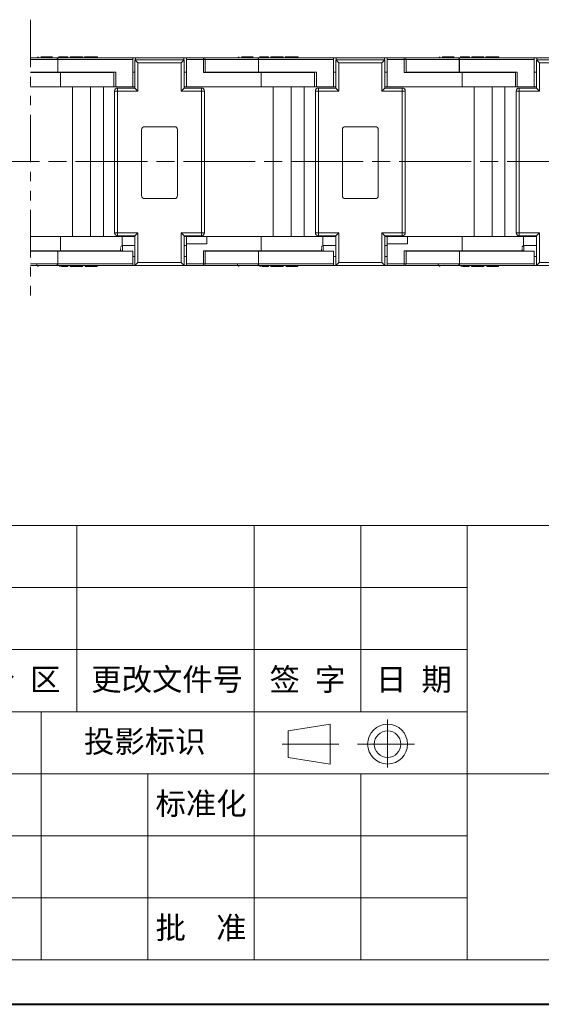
# Model space of a CAD drawing. Header units: millimetres. Extents: x 3045 to 3672, y -465 to -26.
# Tile 9 of 28: x 3425 to 3512, y -465 to -301. Entities that reach past the tile are written whole.
import ezdxf

# ---------------------------------------------------------------- set-up
doc = ezdxf.new("R2010")
doc.units = ezdxf.units.MM
for name, pattern in [('ACAD_ISO08W100', [36, 24, -3, 6, -3]), ('CENTER', [0.6, 0.375, -0.075, 0.075, -0.075]), ('PHANTOM2', [31.75, 15.875, -3.175, 3.175, -3.175, 3.175, -3.175])]:
    doc.linetypes.add(name, pattern=pattern)
doc.layers.add('中心线', color=1, linetype='CENTER', lineweight=25)
doc.layers.add('标注线', color=7, linetype='Continuous', lineweight=15)
doc.styles.add('样式 6', font='仿宋_GB2312.ttf')

msp = doc.modelspace()

# ---------------------------------------------------------------- linework, layer by layer
at = {"color": 3, "linetype": 'PHANTOM2', "lineweight": 9, "ltscale": 0.5}
msp.add_line((3426.654, -300.906), (3426.654, -347.39), dxfattribs=at)
at = {"color": 7, "linetype": 'Continuous', "lineweight": 15}
for p, q in [((3431.127, -307.258), (3426.654, -307.258)), ((3431.136, -307.26), (3431.122, -307.278)), ((3431.127, -307.258), (3431.201, -307.258)), ((3431.201, -307.258), (3431.201, -307.449)), ((3431.201, -307.258), (3443.703, -307.258)), ((3431.327, -307.106), (3432.493, -307.106)), ((3431.645, -307.157), (3431.441, -307.157)), ((3432.165, -307.258), (3431.645, -307.157)), ((3432.493, -307.258), (3432.493, -307.106)), ((3432.493, -307.106), (3432.869, -307.106)), ((3432.869, -307.106), (3432.869, -307.258)), ((3433.254, -307.106), (3433.254, -307.258)), ((3433.254, -307.106), (3435.308, -307.106)), ((3435.308, -307.258), (3435.308, -307.106)), ((3435.617, -307.106), (3435.617, -307.258)), ((3435.911, -307.258), (3435.911, -307.106)), ((3437.804, -307.258), (3437.804, -307.106)), ((3443.703, -307.561), (3443.703, -307.258)), ((3443.703, -307.258), (3444.132, -307.258)), ((3444.132, -307.627), (3444.132, -307.258)), ((3444.132, -307.258), (3452.214, -307.258)), ((3452.214, -307.258), (3452.214, -307.627)), ((3452.214, -307.258), (3452.644, -307.258)), ((3452.644, -307.258), (3455.495, -307.258)), ((3452.644, -307.258), (3452.644, -307.561)), ((3455.495, -307.561), (3455.495, -307.258)), ((3464.627, -307.258), (3455.495, -307.258)), ((3464.636, -307.26), (3464.622, -307.278)), ((3464.627, -307.258), (3464.701, -307.258)), ((3464.701, -307.258), (3464.701, -307.449)), ((3464.701, -307.258), (3477.203, -307.258)), ((3464.827, -307.106), (3465.993, -307.106)), ((3465.145, -307.157), (3464.941, -307.157)), ((3465.665, -307.258), (3465.145, -307.157)), ((3465.993, -307.258), (3465.993, -307.106)), ((3465.993, -307.106), (3466.369, -307.106)), ((3466.369, -307.106), (3466.369, -307.258)), ((3466.754, -307.106), (3466.754, -307.258)), ((3466.754, -307.106), (3468.808, -307.106)), ((3468.808, -307.258), (3468.808, -307.106)), ((3469.117, -307.106), (3469.117, -307.258)), ((3469.411, -307.258), (3469.411, -307.106)), ((3471.304, -307.258), (3471.304, -307.106)), ((3477.203, -307.561), (3477.203, -307.258)), ((3477.203, -307.258), (3477.632, -307.258)), ((3477.632, -307.627), (3477.632, -307.258)), ((3477.632, -307.258), (3485.714, -307.258)), ((3485.714, -307.258), (3485.714, -307.627)), ((3485.714, -307.258), (3486.144, -307.258)), ((3486.144, -307.258), (3488.995, -307.258)), ((3486.144, -307.258), (3486.144, -307.561)), ((3498.127, -307.258), (3488.995, -307.258)), ((3488.995, -307.561), (3488.995, -307.258)), ((3498.136, -307.26), (3498.122, -307.278)), ((3498.127, -307.258), (3498.201, -307.258)), ((3498.201, -307.258), (3498.201, -307.449)), ((3498.201, -307.258), (3510.703, -307.258)), ((3498.327, -307.106), (3499.493, -307.106)), ((3498.645, -307.157), (3498.441, -307.157)), ((3499.165, -307.258), (3498.645, -307.157)), ((3499.493, -307.258), (3499.493, -307.106)), ((3499.493, -307.106), (3499.869, -307.106)), ((3499.869, -307.106), (3499.869, -307.258)), ((3500.254, -307.106), (3500.254, -307.258)), ((3500.254, -307.106), (3502.308, -307.106)), ((3502.308, -307.258), (3502.308, -307.106)), ((3502.617, -307.106), (3502.617, -307.258)), ((3502.911, -307.258), (3502.911, -307.106)), ((3504.804, -307.258), (3504.804, -307.106)), ((3510.703, -307.561), (3510.703, -307.258)), ((3510.703, -307.258), (3511.132, -307.258)), ((3511.132, -307.627), (3511.132, -307.258)), ((3511.132, -307.258), (3519.214, -307.258)), ((3431.114, -307.558), (3426.654, -307.558)), ((3431.19, -307.56), (3431.114, -307.558)), ((3431.207, -307.561), (3431.195, -307.561)), ((3431.195, -309.683), (3431.195, -307.561)), ((3431.201, -307.449), (3431.207, -307.561)), ((3431.207, -307.561), (3443.703, -307.561)), ((3431.207, -309.683), (3431.207, -307.561)), ((3443.703, -307.561), (3443.703, -312.107)), ((3444.573, -308.127), (3444.073, -307.627)), ((3444.073, -307.627), (3444.073, -312.327)), ((3444.073, -307.627), (3452.272, -307.627)), ((3444.573, -312.827), (3444.573, -308.127)), ((3444.573, -308.127), (3451.772, -308.127)), ((3451.772, -308.127), (3452.272, -307.627)), ((3451.772, -308.127), (3451.772, -312.827)), ((3452.272, -312.327), (3452.272, -307.627)), ((3452.644, -307.561), (3455.495, -307.561)), ((3452.644, -312.107), (3452.644, -307.561)), ((3455.495, -307.561), (3455.495, -309.733)), ((3455.798, -307.561), (3455.495, -307.561)), ((3464.614, -307.558), (3455.798, -307.558)), ((3455.798, -309.733), (3455.798, -307.561)), ((3464.69, -307.56), (3464.614, -307.558)), ((3464.707, -307.561), (3464.695, -307.561)), ((3464.695, -309.683), (3464.695, -307.561)), ((3464.701, -307.449), (3464.707, -307.561)), ((3464.707, -307.561), (3477.203, -307.561)), ((3464.707, -309.683), (3464.707, -307.561)), ((3477.203, -307.561), (3477.203, -312.107)), ((3478.073, -308.127), (3477.573, -307.627)), ((3477.573, -307.627), (3477.573, -312.327)), ((3477.573, -307.627), (3485.772, -307.627)), ((3478.073, -312.827), (3478.073, -308.127)), ((3478.073, -308.127), (3485.272, -308.127)), ((3485.272, -308.127), (3485.772, -307.627)), ((3485.272, -308.127), (3485.272, -312.827)), ((3485.772, -312.327), (3485.772, -307.627)), ((3486.144, -307.561), (3488.995, -307.561)), ((3486.144, -312.107), (3486.144, -307.561)), ((3488.995, -307.561), (3488.995, -309.733)), ((3489.298, -307.561), (3488.995, -307.561)), ((3498.114, -307.558), (3489.298, -307.558)), ((3489.298, -309.733), (3489.298, -307.561)), ((3498.19, -307.56), (3498.114, -307.558)), ((3498.207, -307.561), (3498.195, -307.561)), ((3498.195, -309.683), (3498.195, -307.561)), ((3498.201, -307.449), (3498.207, -307.561)), ((3498.207, -307.561), (3510.703, -307.561)), ((3498.207, -309.683), (3498.207, -307.561)), ((3510.703, -307.561), (3510.703, -312.107)), ((3511.573, -308.127), (3511.073, -307.627)), ((3511.073, -307.627), (3511.073, -312.327)), ((3511.073, -307.627), (3519.272, -307.627)), ((3511.573, -312.827), (3511.573, -308.127)), ((3511.573, -308.127), (3518.772, -308.127)), ((3426.654, -309.683), (3431.195, -309.683)), ((3426.654, -309.733), (3431.645, -309.733)), ((3427.678, -309.683), (3427.678, -309.733)), ((3431.195, -309.683), (3431.207, -309.683)), ((3431.207, -309.683), (3440.852, -309.683)), ((3431.645, -309.733), (3431.645, -312.107)), ((3431.645, -309.733), (3440.549, -309.733)), ((3435.612, -309.733), (3435.612, -309.683)), ((3440.549, -309.683), (3440.549, -312.107)), ((3440.852, -312.107), (3440.852, -309.683)), ((3444.073, -309.683), (3443.703, -309.683)), ((3452.644, -309.683), (3452.272, -309.683)), ((3455.495, -309.733), (3465.145, -309.733)), ((3455.798, -309.683), (3464.695, -309.683)), ((3459.578, -309.683), (3459.578, -309.733)), ((3459.85, -309.733), (3459.85, -309.683)), ((3461.178, -309.683), (3461.178, -309.733)), ((3464.695, -309.683), (3464.707, -309.683)), ((3464.707, -309.683), (3474.352, -309.683)), ((3465.145, -309.733), (3465.145, -312.107)), ((3465.145, -309.733), (3474.049, -309.733)), ((3469.112, -309.733), (3469.112, -309.683)), ((3474.049, -309.683), (3474.049, -312.107)), ((3474.352, -312.107), (3474.352, -309.683)), ((3477.573, -309.683), (3477.203, -309.683)), ((3486.144, -309.683), (3485.772, -309.683)), ((3488.995, -309.733), (3498.645, -309.733)), ((3489.298, -309.683), (3498.195, -309.683)), ((3493.078, -309.683), (3493.078, -309.733)), ((3493.35, -309.733), (3493.35, -309.683)), ((3494.678, -309.683), (3494.678, -309.733)), ((3498.195, -309.683), (3498.207, -309.683)), ((3498.207, -309.683), (3507.852, -309.683)), ((3498.645, -309.733), (3498.645, -312.107)), ((3498.645, -309.733), (3507.549, -309.733)), ((3502.612, -309.733), (3502.612, -309.683)), ((3507.549, -309.683), (3507.549, -312.107)), ((3507.852, -312.107), (3507.852, -309.683)), ((3511.073, -309.683), (3510.703, -309.683)), ((3431.645, -312.107), (3426.654, -312.107)), ((3431.645, -312.107), (3440.549, -312.107)), ((3433.648, -312.107), (3433.648, -337.107)), ((3436.661, -337.107), (3436.661, -312.107)), ((3438.802, -312.107), (3438.802, -337.107)), ((3440.852, -312.107), (3440.549, -312.107)), ((3443.703, -312.107), (3440.852, -312.107)), ((3441.173, -312.327), (3441.173, -312.827)), ((3444.073, -312.327), (3441.173, -312.327)), ((3444.073, -312.107), (3443.703, -312.107)), ((3444.573, -312.827), (3444.073, -312.327)), ((3452.272, -312.327), (3451.772, -312.827)), ((3452.644, -312.107), (3452.272, -312.107)), ((3455.173, -312.327), (3452.272, -312.327)), ((3465.145, -312.107), (3452.644, -312.107)), ((3455.173, -312.827), (3455.173, -312.327)), ((3465.145, -312.107), (3474.049, -312.107)), ((3467.148, -312.107), (3467.148, -337.107)), ((3470.161, -337.107), (3470.161, -312.107)), ((3472.302, -312.107), (3472.302, -337.107)), ((3474.352, -312.107), (3474.049, -312.107)), ((3477.203, -312.107), (3474.352, -312.107)), ((3474.673, -312.327), (3474.673, -312.827)), ((3477.573, -312.327), (3474.673, -312.327)), ((3477.573, -312.107), (3477.203, -312.107)), ((3478.073, -312.827), (3477.573, -312.327)), ((3485.772, -312.327), (3485.272, -312.827)), ((3486.144, -312.107), (3485.772, -312.107)), ((3488.673, -312.327), (3485.772, -312.327)), ((3498.645, -312.107), (3486.144, -312.107)), ((3488.673, -312.827), (3488.673, -312.327)), ((3498.645, -312.107), (3507.549, -312.107)), ((3500.648, -312.107), (3500.648, -337.107)), ((3503.661, -337.107), (3503.661, -312.107)), ((3505.802, -312.107), (3505.802, -337.107)), ((3507.852, -312.107), (3507.549, -312.107)), ((3510.703, -312.107), (3507.852, -312.107)), ((3508.173, -312.327), (3508.173, -312.827)), ((3511.073, -312.327), (3508.173, -312.327)), ((3511.073, -312.107), (3510.703, -312.107)), ((3511.573, -312.827), (3511.073, -312.327)), ((3440.673, -336.483), (3440.673, -312.827)), ((3441.173, -312.827), (3440.673, -312.827)), ((3441.173, -336.483), (3441.173, -312.827)), ((3441.173, -312.827), (3444.573, -312.827)), ((3451.772, -312.827), (3455.173, -312.827)), ((3455.173, -312.827), (3455.173, -336.483)), ((3455.673, -312.827), (3455.173, -312.827)), ((3455.673, -312.827), (3455.673, -336.483)), ((3474.173, -336.483), (3474.173, -312.827)), ((3474.673, -312.827), (3474.173, -312.827)), ((3474.673, -336.483), (3474.673, -312.827)), ((3474.673, -312.827), (3478.073, -312.827)), ((3485.272, -312.827), (3488.673, -312.827)), ((3488.673, -312.827), (3488.673, -336.483)), ((3489.173, -312.827), (3488.673, -312.827)), ((3489.173, -312.827), (3489.173, -336.483)), ((3507.673, -336.483), (3507.673, -312.827)), ((3508.173, -312.827), (3507.673, -312.827)), ((3508.173, -336.483), (3508.173, -312.827)), ((3508.173, -312.827), (3511.573, -312.827)), ((3450.673, -318.777), (3445.673, -318.777)), ((3484.173, -318.777), (3479.173, -318.777)), ((3445.173, -319.277), (3445.173, -330.277)), ((3451.173, -330.277), (3451.173, -319.277)), ((3478.673, -319.277), (3478.673, -330.277)), ((3484.673, -330.277), (3484.673, -319.277)), ((3445.673, -330.777), (3450.673, -330.777)), ((3479.173, -330.777), (3484.173, -330.777)), ((3440.673, -336.483), (3441.173, -336.483)), ((3444.573, -336.483), (3441.173, -336.483)), ((3441.173, -336.483), (3441.173, -336.983)), ((3441.173, -336.983), (3444.073, -336.983)), ((3444.073, -336.983), (3444.573, -336.483)), ((3444.073, -336.983), (3444.073, -341.927)), ((3444.573, -341.427), (3444.573, -336.483)), ((3455.173, -336.483), (3451.773, -336.483)), ((3451.773, -336.483), (3451.773, -341.427)), ((3452.273, -336.983), (3451.773, -336.483)), ((3452.273, -336.983), (3455.173, -336.983)), ((3452.273, -341.927), (3452.273, -336.983)), ((3455.173, -336.483), (3455.673, -336.483)), ((3455.173, -336.983), (3455.173, -336.483)), ((3474.173, -336.483), (3474.673, -336.483)), ((3478.073, -336.483), (3474.673, -336.483)), ((3474.673, -336.483), (3474.673, -336.983)), ((3474.673, -336.983), (3477.573, -336.983)), ((3477.573, -336.983), (3478.073, -336.483)), ((3477.573, -336.983), (3477.573, -341.927)), ((3478.073, -341.427), (3478.073, -336.483)), ((3488.673, -336.483), (3485.273, -336.483)), ((3485.273, -336.483), (3485.273, -341.427)), ((3485.773, -336.983), (3485.273, -336.483)), ((3485.773, -336.983), (3488.673, -336.983)), ((3485.773, -341.927), (3485.773, -336.983)), ((3488.673, -336.483), (3489.173, -336.483)), ((3488.673, -336.983), (3488.673, -336.483)), ((3507.673, -336.483), (3508.173, -336.483)), ((3511.573, -336.483), (3508.173, -336.483)), ((3508.173, -336.483), (3508.173, -336.983)), ((3508.173, -336.983), (3511.073, -336.983)), ((3511.073, -336.983), (3511.573, -336.483)), ((3511.073, -336.983), (3511.073, -341.927)), ((3511.573, -341.427), (3511.573, -336.483)), ((3426.654, -337.107), (3431.645, -337.107)), ((3431.645, -337.107), (3431.645, -339.482)), ((3441.907, -337.107), (3431.645, -337.107)), ((3441.907, -338.633), (3441.907, -337.107)), ((3441.907, -337.107), (3444.073, -337.107)), ((3444.073, -338.623), (3441.985, -338.623)), ((3452.273, -337.107), (3452.644, -337.107)), ((3452.644, -338.623), (3452.273, -338.623)), ((3452.644, -337.107), (3456.054, -337.107)), ((3452.644, -338.32), (3452.644, -337.107)), ((3452.644, -338.32), (3456.054, -338.32)), ((3452.644, -341.654), (3452.644, -338.32)), ((3456.054, -338.32), (3456.054, -337.107)), ((3456.054, -337.107), (3465.145, -337.107)), ((3465.145, -337.107), (3465.145, -339.482)), ((3475.407, -337.107), (3465.145, -337.107)), ((3475.407, -338.633), (3475.407, -337.107)), ((3475.407, -337.107), (3477.573, -337.107)), ((3477.573, -338.623), (3475.485, -338.623)), ((3485.773, -337.107), (3486.144, -337.107)), ((3486.144, -338.623), (3485.773, -338.623)), ((3486.144, -337.107), (3489.554, -337.107)), ((3486.144, -338.32), (3486.144, -337.107)), ((3486.144, -338.32), (3489.554, -338.32)), ((3486.144, -341.654), (3486.144, -338.32)), ((3489.554, -338.32), (3489.554, -337.107)), ((3489.554, -337.107), (3498.645, -337.107)), ((3498.645, -337.107), (3498.645, -339.482)), ((3508.907, -337.107), (3498.645, -337.107)), ((3508.907, -338.633), (3508.907, -337.107)), ((3508.907, -337.107), (3511.073, -337.107)), ((3511.073, -338.623), (3508.985, -338.623)), ((3431.645, -339.482), (3426.654, -339.482)), ((3431.195, -339.532), (3426.654, -339.532)), ((3427.678, -339.482), (3427.678, -339.532)), ((3431.201, -341.654), (3431.201, -339.532)), ((3443.703, -339.532), (3431.207, -339.532)), ((3431.645, -339.482), (3441.907, -339.482)), ((3435.612, -339.532), (3435.612, -339.482)), ((3443.703, -339.532), (3443.703, -341.654)), ((3465.145, -339.482), (3455.495, -339.482)), ((3455.495, -339.482), (3455.495, -341.654)), ((3455.798, -341.654), (3455.798, -339.482)), ((3464.695, -339.532), (3455.798, -339.532)), ((3459.578, -339.482), (3459.578, -339.532)), ((3459.85, -339.532), (3459.85, -339.482)), ((3461.178, -339.482), (3461.178, -339.532)), ((3464.701, -341.654), (3464.701, -339.532)), ((3477.203, -339.532), (3464.707, -339.532)), ((3465.145, -339.482), (3475.407, -339.482)), ((3469.112, -339.532), (3469.112, -339.482)), ((3477.203, -339.532), (3477.203, -341.654)), ((3498.645, -339.482), (3488.995, -339.482)), ((3488.995, -339.482), (3488.995, -341.654)), ((3489.298, -341.654), (3489.298, -339.482)), ((3498.195, -339.532), (3489.298, -339.532)), ((3493.078, -339.482), (3493.078, -339.532)), ((3493.35, -339.532), (3493.35, -339.482)), ((3494.678, -339.482), (3494.678, -339.532)), ((3498.201, -341.654), (3498.201, -339.532)), ((3510.703, -339.532), (3498.207, -339.532)), ((3498.645, -339.482), (3508.907, -339.482)), ((3502.612, -339.532), (3502.612, -339.482)), ((3510.703, -339.532), (3510.703, -341.654)), ((3426.654, -341.657), (3431.114, -341.657)), ((3431.114, -341.657), (3431.199, -341.654)), ((3443.703, -341.654), (3431.199, -341.654)), ((3431.201, -341.957), (3431.201, -341.766)), ((3443.703, -340.441), (3444.073, -340.441)), ((3443.703, -341.957), (3443.703, -341.654)), ((3444.073, -341.927), (3444.573, -341.427)), ((3444.073, -341.927), (3452.273, -341.927)), ((3451.773, -341.427), (3444.573, -341.427)), ((3452.273, -341.927), (3451.773, -341.427)), ((3452.273, -340.441), (3452.644, -340.441)), ((3455.495, -341.654), (3452.644, -341.654)), ((3452.644, -341.654), (3452.644, -341.957)), ((3455.495, -341.957), (3455.495, -341.654)), ((3455.495, -341.654), (3455.798, -341.654)), ((3455.798, -341.657), (3464.614, -341.657)), ((3464.614, -341.657), (3464.699, -341.654)), ((3477.203, -341.654), (3464.699, -341.654)), ((3464.701, -341.957), (3464.701, -341.766)), ((3477.203, -340.441), (3477.573, -340.441)), ((3477.203, -341.957), (3477.203, -341.654)), ((3477.573, -341.927), (3478.073, -341.427)), ((3477.573, -341.927), (3485.773, -341.927)), ((3485.273, -341.427), (3478.073, -341.427)), ((3485.773, -341.927), (3485.273, -341.427)), ((3485.773, -340.441), (3486.144, -340.441)), ((3488.995, -341.654), (3486.144, -341.654)), ((3486.144, -341.654), (3486.144, -341.957)), ((3488.995, -341.957), (3488.995, -341.654)), ((3488.995, -341.654), (3489.298, -341.654)), ((3489.298, -341.657), (3498.114, -341.657)), ((3498.114, -341.657), (3498.199, -341.654)), ((3510.703, -341.654), (3498.199, -341.654)), ((3498.201, -341.957), (3498.201, -341.766)), ((3510.703, -340.441), (3511.073, -340.441)), ((3510.703, -341.957), (3510.703, -341.654)), ((3511.073, -341.927), (3511.573, -341.427)), ((3511.073, -341.927), (3519.273, -341.927)), ((3518.773, -341.427), (3511.573, -341.427)), ((3431.122, -341.937), (3431.137, -341.955)), ((3431.201, -341.957), (3431.127, -341.957)), ((3443.703, -341.957), (3431.201, -341.957)), ((3431.441, -342.058), (3431.645, -342.058)), ((3431.645, -342.058), (3432.165, -341.957)), ((3432.847, -342.108), (3431.802, -342.108)), ((3432.847, -342.108), (3432.847, -341.957)), ((3433.231, -342.108), (3433.231, -341.957)), ((3433.231, -342.108), (3433.607, -342.108)), ((3433.607, -341.957), (3433.607, -342.108)), ((3434.773, -342.108), (3433.607, -342.108)), ((3434.773, -342.108), (3434.773, -341.957)), ((3435.304, -342.108), (3434.773, -342.108)), ((3435.304, -342.108), (3435.304, -341.957)), ((3435.782, -341.957), (3435.782, -342.108)), ((3437.743, -342.108), (3437.743, -341.957)), ((3452.644, -341.957), (3443.703, -341.957)), ((3455.495, -341.957), (3452.644, -341.957)), ((3464.622, -341.937), (3464.637, -341.955)), ((3464.701, -341.957), (3464.627, -341.957)), ((3477.203, -341.957), (3464.701, -341.957)), ((3464.832, -342.058), (3465.145, -342.058)), ((3465.145, -342.058), (3465.665, -341.957)), ((3466.347, -342.108), (3465.302, -342.108)), ((3466.347, -342.108), (3466.347, -341.957)), ((3466.731, -342.108), (3466.731, -341.957)), ((3466.731, -342.108), (3467.107, -342.108)), ((3467.107, -341.957), (3467.107, -342.108)), ((3468.273, -342.108), (3467.107, -342.108)), ((3468.273, -342.108), (3468.273, -341.957)), ((3468.804, -342.108), (3468.273, -342.108)), ((3468.804, -342.108), (3468.804, -341.957)), ((3469.282, -341.957), (3469.282, -342.108)), ((3471.243, -342.108), (3471.243, -341.957)), ((3486.144, -341.957), (3477.203, -341.957)), ((3488.995, -341.957), (3486.144, -341.957)), ((3498.122, -341.937), (3498.137, -341.955)), ((3498.201, -341.957), (3498.127, -341.957)), ((3510.703, -341.957), (3498.201, -341.957)), ((3498.441, -342.058), (3498.645, -342.058)), ((3498.645, -342.058), (3499.165, -341.957)), ((3499.847, -342.108), (3498.802, -342.108)), ((3499.847, -342.108), (3499.847, -341.957)), ((3500.231, -342.108), (3500.231, -341.957)), ((3500.231, -342.108), (3500.607, -342.108)), ((3500.607, -341.957), (3500.607, -342.108)), ((3501.773, -342.108), (3500.607, -342.108)), ((3501.773, -342.108), (3501.773, -341.957)), ((3502.304, -342.108), (3501.773, -342.108)), ((3502.304, -342.108), (3502.304, -341.957)), ((3502.782, -341.957), (3502.782, -342.108)), ((3504.743, -342.108), (3504.743, -341.957)), ((3519.644, -341.957), (3510.703, -341.957))]:
    msp.add_line(p, q, dxfattribs=at)
at = {"color": 7, "lineweight": 13}
for p, q in [((3327.755, -385.355), (3659.386, -385.355)), ((3392.915, -457.895), (3659.386, -457.895))]:
    msp.add_line(p, q, dxfattribs=at)
at = {"color": 7, "lineweight": 15}
for p, q in [((3434.366, -385.355), (3434.366, -416.444)), ((3463.974, -385.355), (3463.974, -416.444)), ((3481.738, -385.355), (3481.738, -416.444)), ((3499.503, -385.355), (3499.503, -457.895)), ((3392.915, -395.718), (3499.503, -395.718)), ((3392.915, -406.081), (3499.503, -406.081)), ((3392.915, -416.444), (3499.503, -416.444)), ((3428.444, -416.444), (3428.444, -457.895)), ((3463.974, -416.444), (3463.974, -457.895)), ((3469.658, -419.634), (3476.634, -418.523)), ((3476.634, -425.185), (3476.634, -418.523)), ((3486.221, -425.761), (3486.221, -417.771)), ((3469.658, -419.634), (3469.658, -424.075)), ((3478.112, -421.854), (3468.632, -421.854)), ((3481.199, -421.854), (3490.737, -421.854)), ((3469.658, -424.075), (3476.634, -425.185)), ((3392.915, -426.806), (3569.082, -426.806)), ((3446.209, -426.806), (3446.209, -457.895)), ((3481.738, -426.806), (3481.738, -457.895)), ((3392.915, -437.169), (3499.503, -437.169)), ((3392.915, -447.532), (3499.503, -447.532))]:
    msp.add_line(p, q, dxfattribs=at)
at = {"color": 7, "lineweight": 40}
msp.add_line((3045.022, -465.297), (3666.788, -465.297), dxfattribs=at)
at = {"color": 7, "linetype": 'Continuous', "lineweight": 15, "flags": 128}
for points in [[(3441.985, -338.623), (3441.985, -338.692), (3441.985, -338.889), (3441.985, -339.184), (3441.985, -339.532)], [(3475.485, -338.623), (3475.485, -338.692), (3475.485, -338.889), (3475.485, -339.184), (3475.485, -339.532)], [(3508.985, -338.623), (3508.985, -338.692), (3508.985, -338.889), (3508.985, -339.184), (3508.985, -339.532)]]:
    msp.add_lwpolyline(points, dxfattribs=at)
at = {"color": 7, "lineweight": 15}
for radius in [3.331, 2.221]:
    msp.add_circle((3486.221, -421.854), radius, dxfattribs=at)
at = {"color": 7, "linetype": 'Continuous', "lineweight": 15}
for centre, radius, start, end in [((3455.495, -307.561), 0.303, 0, 90), ((3488.995, -307.561), 0.303, 0, 90), ((3438.459, -308.265), 7.303, 173.58426, 174.45965), ((3471.959, -308.265), 7.303, 173.58426, 174.45965), ((3505.459, -308.265), 7.303, 173.58426, 174.45965), ((3441.173, -312.827), 0.5, 90, 180), ((3455.173, -312.827), 0.5, 360, 90), ((3474.673, -312.827), 0.5, 90, 180), ((3488.673, -312.827), 0.5, 360, 90), ((3508.173, -312.827), 0.5, 90, 180), ((3445.673, -319.277), 0.5, 90, 180), ((3450.673, -319.277), 0.5, 0, 90), ((3479.173, -319.277), 0.5, 90, 180), ((3484.173, -319.277), 0.5, 0, 90), ((3445.673, -330.277), 0.5, 180, 270), ((3450.673, -330.277), 0.5, 270, 0), ((3479.173, -330.277), 0.5, 180, 270), ((3484.173, -330.277), 0.5, 270, 0), ((3441.173, -336.483), 0.5, 180, 270), ((3455.173, -336.483), 0.5, 270, 360), ((3474.673, -336.483), 0.5, 180, 270), ((3488.673, -336.483), 0.5, 270, 360), ((3508.173, -336.483), 0.5, 180, 270), ((3441.985, -338.926), 0.303, 89.99942, 180), ((3475.485, -338.926), 0.303, 89.99942, 180), ((3508.985, -338.926), 0.303, 89.99942, 180), ((3455.495, -341.654), 0.303, 270, 0), ((3488.995, -341.654), 0.303, 270, 0)]:
    msp.add_arc(centre, radius, start, end, dxfattribs=at)
for points, knots in [([(3427.982, -307.157), (3427.958, -307.158), (3427.914, -307.161), (3427.847, -307.186), (3427.793, -307.216), (3427.769, -307.248), (3427.761, -307.258)], [0, 0, 0, 0, 0.2816795, 0.5233129, 0.8524662, 1, 1, 1, 1]), ([(3428.357, -307.106), (3428.354, -307.106), (3428.35, -307.106), (3428.4, -307.106), (3428.529, -307.106), (3428.736, -307.106), (3429.059, -307.106), (3429.456, -307.106), (3429.817, -307.106), (3430.065, -307.106), (3430.227, -307.106), (3430.302, -307.106), (3430.321, -307.106), (3430.316, -307.106), (3430.32, -307.106), (3430.319, -307.106), (3430.318, -307.106)], [0, 0, 0, 0, 0.0609658, 0.1225554, 0.1669432, 0.2113739, 0.2788702, 0.3732011, 0.4466314, 0.4991848, 0.5440103, 0.5992543, 0.6439555, 0.6892613, 0.7798958, 1, 1, 1, 1]), ([(3431.201, -307.449), (3431.198, -307.426), (3431.194, -307.387), (3431.181, -307.334), (3431.165, -307.291), (3431.146, -307.263), (3431.133, -307.259), (3431.127, -307.258)], [0, 0, 0, 0, 0.201, 0.3493569, 0.5906876, 0.8011402, 1, 1, 1, 1]), ([(3435.639, -307.106), (3435.636, -307.106), (3435.631, -307.106), (3435.743, -307.106), (3435.865, -307.106), (3435.911, -307.106)], [0, 0, 0, 0, 0.4517384, 0.7917478, 1, 1, 1, 1]), ([(3435.911, -307.106), (3435.988, -307.106), (3436.142, -307.106), (3436.496, -307.106), (3436.877, -307.106), (3437.255, -307.106), (3437.525, -307.106), (3437.679, -307.106), (3437.756, -307.106), (3437.8, -307.106), (3437.81, -307.106), (3437.778, -307.106), (3437.69, -307.106), (3437.567, -307.106), (3437.519, -307.106)], [0, 0, 0, 0, 0.0777255, 0.155352, 0.2765945, 0.3622698, 0.4485218, 0.5255911, 0.5864532, 0.6488305, 0.7458294, 0.8445582, 0.9391331, 1, 1, 1, 1]), ([(3461.482, -307.157), (3461.458, -307.158), (3461.414, -307.161), (3461.347, -307.186), (3461.293, -307.216), (3461.269, -307.248), (3461.261, -307.258)], [0, 0, 0, 0, 0.2816795, 0.5233129, 0.8524662, 1, 1, 1, 1]), ([(3461.857, -307.106), (3461.854, -307.106), (3461.85, -307.106), (3461.9, -307.106), (3462.029, -307.106), (3462.236, -307.106), (3462.559, -307.106), (3462.956, -307.106), (3463.317, -307.106), (3463.565, -307.106), (3463.727, -307.106), (3463.802, -307.106), (3463.821, -307.106), (3463.816, -307.106), (3463.82, -307.106), (3463.819, -307.106), (3463.818, -307.106)], [0, 0, 0, 0, 0.0609658, 0.1225554, 0.1669432, 0.2113739, 0.2788702, 0.3732011, 0.4466314, 0.4991848, 0.5440103, 0.5992543, 0.6439555, 0.6892613, 0.7798958, 1, 1, 1, 1]), ([(3464.701, -307.449), (3464.698, -307.426), (3464.694, -307.387), (3464.681, -307.334), (3464.665, -307.291), (3464.646, -307.263), (3464.633, -307.259), (3464.627, -307.258)], [0, 0, 0, 0, 0.201, 0.3493569, 0.5906876, 0.8011402, 1, 1, 1, 1]), ([(3469.139, -307.106), (3469.136, -307.106), (3469.131, -307.106), (3469.243, -307.106), (3469.365, -307.106), (3469.411, -307.106)], [0, 0, 0, 0, 0.4517384, 0.7917478, 1, 1, 1, 1]), ([(3469.411, -307.106), (3469.488, -307.106), (3469.642, -307.106), (3469.996, -307.106), (3470.377, -307.106), (3470.755, -307.106), (3471.025, -307.106), (3471.179, -307.106), (3471.256, -307.106), (3471.3, -307.106), (3471.31, -307.106), (3471.278, -307.106), (3471.19, -307.106), (3471.067, -307.106), (3471.019, -307.106)], [0, 0, 0, 0, 0.0777255, 0.155352, 0.2765945, 0.3622698, 0.4485218, 0.5255911, 0.5864532, 0.6488305, 0.7458294, 0.8445582, 0.9391331, 1, 1, 1, 1]), ([(3494.982, -307.157), (3494.958, -307.158), (3494.914, -307.161), (3494.847, -307.186), (3494.793, -307.216), (3494.769, -307.248), (3494.761, -307.258)], [0, 0, 0, 0, 0.2816795, 0.5233129, 0.8524662, 1, 1, 1, 1]), ([(3495.357, -307.106), (3495.354, -307.106), (3495.35, -307.106), (3495.4, -307.106), (3495.529, -307.106), (3495.736, -307.106), (3496.059, -307.106), (3496.456, -307.106), (3496.817, -307.106), (3497.065, -307.106), (3497.227, -307.106), (3497.302, -307.106), (3497.321, -307.106), (3497.316, -307.106), (3497.32, -307.106), (3497.319, -307.106), (3497.318, -307.106)], [0, 0, 0, 0, 0.0609658, 0.1225554, 0.1669432, 0.2113739, 0.2788702, 0.3732011, 0.4466314, 0.4991848, 0.5440103, 0.5992543, 0.6439555, 0.6892613, 0.7798958, 1, 1, 1, 1]), ([(3498.201, -307.449), (3498.198, -307.426), (3498.194, -307.387), (3498.181, -307.334), (3498.165, -307.291), (3498.146, -307.263), (3498.133, -307.259), (3498.127, -307.258)], [0, 0, 0, 0, 0.201, 0.3493569, 0.5906876, 0.8011402, 1, 1, 1, 1]), ([(3502.639, -307.106), (3502.636, -307.106), (3502.631, -307.106), (3502.743, -307.106), (3502.865, -307.106), (3502.911, -307.106)], [0, 0, 0, 0, 0.4517384, 0.7917478, 1, 1, 1, 1]), ([(3502.911, -307.106), (3502.988, -307.106), (3503.142, -307.106), (3503.496, -307.106), (3503.877, -307.106), (3504.255, -307.106), (3504.525, -307.106), (3504.679, -307.106), (3504.756, -307.106), (3504.8, -307.106), (3504.81, -307.106), (3504.778, -307.106), (3504.69, -307.106), (3504.567, -307.106), (3504.519, -307.106)], [0, 0, 0, 0, 0.0777255, 0.155352, 0.2765945, 0.3622698, 0.4485218, 0.5255911, 0.5864532, 0.6488305, 0.7458294, 0.8445582, 0.9391331, 1, 1, 1, 1]), ([(3441.682, -339.117), (3441.682, -339.144), (3441.682, -339.201), (3441.682, -339.339), (3441.682, -339.456), (3441.682, -339.532)], [0, 0, 0, 0, 0.2329614, 0.5028625, 1, 1, 1, 1]), ([(3475.182, -339.117), (3475.182, -339.144), (3475.182, -339.201), (3475.182, -339.339), (3475.182, -339.456), (3475.182, -339.532)], [0, 0, 0, 0, 0.2329614, 0.5028625, 1, 1, 1, 1]), ([(3508.682, -339.117), (3508.682, -339.144), (3508.682, -339.201), (3508.682, -339.339), (3508.682, -339.456), (3508.682, -339.532)], [0, 0, 0, 0, 0.2329614, 0.5028625, 1, 1, 1, 1]), ([(3427.678, -341.755), (3427.68, -341.778), (3427.683, -341.822), (3427.707, -341.89), (3427.752, -341.961), (3427.821, -342.017), (3427.902, -342.052), (3427.954, -342.056), (3427.982, -342.058)], [0, 0, 0, 0, 0.14877785, 0.27640023, 0.45024528, 0.67210925, 0.82663421, 1, 1, 1, 1]), ([(3431.201, -341.766), (3431.198, -341.788), (3431.194, -341.827), (3431.181, -341.881), (3431.165, -341.924), (3431.146, -341.952), (3431.133, -341.955), (3431.127, -341.957)], [0, 0, 0, 0, 0.20095739, 0.34935816, 0.59071692, 0.80115549, 1, 1, 1, 1]), ([(3431.199, -341.654), (3431.198, -341.67), (3431.195, -341.709), (3431.199, -341.745), (3431.201, -341.766)], [0, 0, 0, 0, 0.4175448, 1, 1, 1, 1]), ([(3461.178, -341.755), (3461.18, -341.778), (3461.183, -341.822), (3461.207, -341.89), (3461.252, -341.961), (3461.321, -342.017), (3461.402, -342.052), (3461.454, -342.056), (3461.482, -342.058)], [0, 0, 0, 0, 0.14877785, 0.27640023, 0.45024528, 0.67210925, 0.82663421, 1, 1, 1, 1]), ([(3464.701, -341.766), (3464.698, -341.788), (3464.694, -341.827), (3464.681, -341.881), (3464.665, -341.924), (3464.646, -341.952), (3464.633, -341.955), (3464.627, -341.957)], [0, 0, 0, 0, 0.20095739, 0.34935816, 0.59071692, 0.80115549, 1, 1, 1, 1]), ([(3464.699, -341.654), (3464.698, -341.67), (3464.695, -341.709), (3464.699, -341.745), (3464.701, -341.766)], [0, 0, 0, 0, 0.4175448, 1, 1, 1, 1]), ([(3494.678, -341.755), (3494.68, -341.778), (3494.683, -341.822), (3494.707, -341.89), (3494.752, -341.961), (3494.821, -342.017), (3494.902, -342.052), (3494.954, -342.056), (3494.982, -342.058)], [0, 0, 0, 0, 0.1487779, 0.2764002, 0.4502453, 0.6721092, 0.8266342, 1, 1, 1, 1]), ([(3498.201, -341.766), (3498.198, -341.788), (3498.194, -341.827), (3498.181, -341.881), (3498.165, -341.924), (3498.146, -341.952), (3498.133, -341.955), (3498.127, -341.957)], [0, 0, 0, 0, 0.2009574, 0.3493582, 0.5907169, 0.8011555, 1, 1, 1, 1]), ([(3498.199, -341.654), (3498.198, -341.67), (3498.195, -341.709), (3498.199, -341.745), (3498.201, -341.766)], [0, 0, 0, 0, 0.4175448, 1, 1, 1, 1]), ([(3431.127, -341.957), (3430.052, -341.957), (3428.503, -341.957), (3427.079, -341.957), (3426.654, -341.957)], [0, 0, 0, 0, 0.29957109, 0.43171544, 0.43171544, 0.43171544, 0.43171544]), ([(3437.743, -342.108), (3437.746, -342.108), (3437.75, -342.108), (3437.7, -342.108), (3437.571, -342.108), (3437.365, -342.108), (3437.041, -342.108), (3436.644, -342.108), (3436.283, -342.108), (3436.036, -342.108), (3435.873, -342.108), (3435.798, -342.108), (3435.779, -342.108), (3435.784, -342.108), (3435.781, -342.108), (3435.782, -342.108), (3435.782, -342.108)], [0, 0, 0, 0, 0.0609658, 0.1225554, 0.1669432, 0.2113739, 0.2788702, 0.3732011, 0.4466314, 0.4991848, 0.5440103, 0.5992543, 0.6439555, 0.6892613, 0.7798958, 1, 1, 1, 1]), ([(3464.627, -341.957), (3463.552, -341.957), (3461.356, -341.957), (3458.418, -341.957), (3456.442, -341.957), (3455.787, -341.957), (3455.66, -341.957)], [0, 0, 0, 0, 0.2995717, 0.612023, 0.9244743, 1, 1, 1, 1]), ([(3471.243, -342.108), (3471.246, -342.108), (3471.25, -342.108), (3471.2, -342.108), (3471.071, -342.108), (3470.865, -342.108), (3470.541, -342.108), (3470.144, -342.108), (3469.783, -342.108), (3469.536, -342.108), (3469.373, -342.108), (3469.298, -342.108), (3469.279, -342.108), (3469.284, -342.108), (3469.281, -342.108), (3469.282, -342.108), (3469.282, -342.108)], [0, 0, 0, 0, 0.0609658, 0.1225554, 0.1669432, 0.2113739, 0.2788702, 0.3732011, 0.4466314, 0.4991848, 0.5440103, 0.5992543, 0.6439555, 0.6892613, 0.7798958, 1, 1, 1, 1]), ([(3498.127, -341.957), (3497.052, -341.957), (3494.856, -341.957), (3491.918, -341.957), (3489.942, -341.957), (3489.287, -341.957), (3489.16, -341.957)], [0, 0, 0, 0, 0.2995711, 0.6120218, 0.9244725, 1, 1, 1, 1]), ([(3504.743, -342.108), (3504.746, -342.108), (3504.75, -342.108), (3504.7, -342.108), (3504.571, -342.108), (3504.365, -342.108), (3504.041, -342.108), (3503.644, -342.108), (3503.283, -342.108), (3503.036, -342.108), (3502.873, -342.108), (3502.798, -342.108), (3502.779, -342.108), (3502.784, -342.108), (3502.781, -342.108), (3502.782, -342.108), (3502.782, -342.108)], [0, 0, 0, 0, 0.0609658, 0.1225554, 0.1669432, 0.2113739, 0.2788702, 0.3732011, 0.4466314, 0.4991848, 0.5440103, 0.5992543, 0.6439555, 0.6892613, 0.7798958, 1, 1, 1, 1])]:
    msp.add_open_spline(points, degree=3, knots=knots, dxfattribs=at)
for points in [[(3431.114, -307.558), (3431.114, -307.519), (3431.114, -307.44), (3431.117, -307.341), (3431.122, -307.271), (3431.125, -307.262), (3431.127, -307.258)], [(3464.614, -307.558), (3464.614, -307.519), (3464.614, -307.44), (3464.617, -307.341), (3464.622, -307.271), (3464.625, -307.262), (3464.627, -307.258)], [(3498.114, -307.558), (3498.114, -307.519), (3498.114, -307.44), (3498.117, -307.341), (3498.122, -307.271), (3498.125, -307.262), (3498.127, -307.258)], [(3431.127, -341.957), (3431.125, -341.952), (3431.122, -341.943), (3431.117, -341.874), (3431.114, -341.775), (3431.114, -341.696), (3431.114, -341.657)], [(3464.627, -341.957), (3464.625, -341.952), (3464.622, -341.943), (3464.617, -341.874), (3464.614, -341.775), (3464.614, -341.696), (3464.614, -341.657)], [(3498.127, -341.957), (3498.125, -341.952), (3498.122, -341.943), (3498.117, -341.874), (3498.114, -341.775), (3498.114, -341.696), (3498.114, -341.657)]]:
    msp.add_open_spline(points, degree=3, dxfattribs=at)
at = {"layer": '中心线', "linetype": 'ACAD_ISO08W100', "lineweight": 13, "ltscale": 0.5}
msp.add_line((3608.15, -324.607), (3202.094, -324.607), dxfattribs=at)

# ---------------------------------------------------------------- texts
at = {"layer": '标注线', "color": 7, "lineweight": 18, "char_height": 3.7166, "attachment_point": 5, "style": '样式 6'}
for s, insert, width in [('分 区', (3425.325, -411.262), 17.32243), ('更改文件号', (3449.447, -411.262), 30.64896), ('签 字', (3472.856, -411.262), 17.76473), ('日 期', (3490.621, -411.262), 17.76473), ('投影标识', (3445.709, -421.625), 21.72127), ('标准化', (3455.109, -431.988), 24.02304), ('批  准', (3455.091, -452.713), 17.76473)]:
    msp.add_mtext(s, dxfattribs=dict(at, insert=insert, width=width))

doc.saveas('drawing.dxf')
